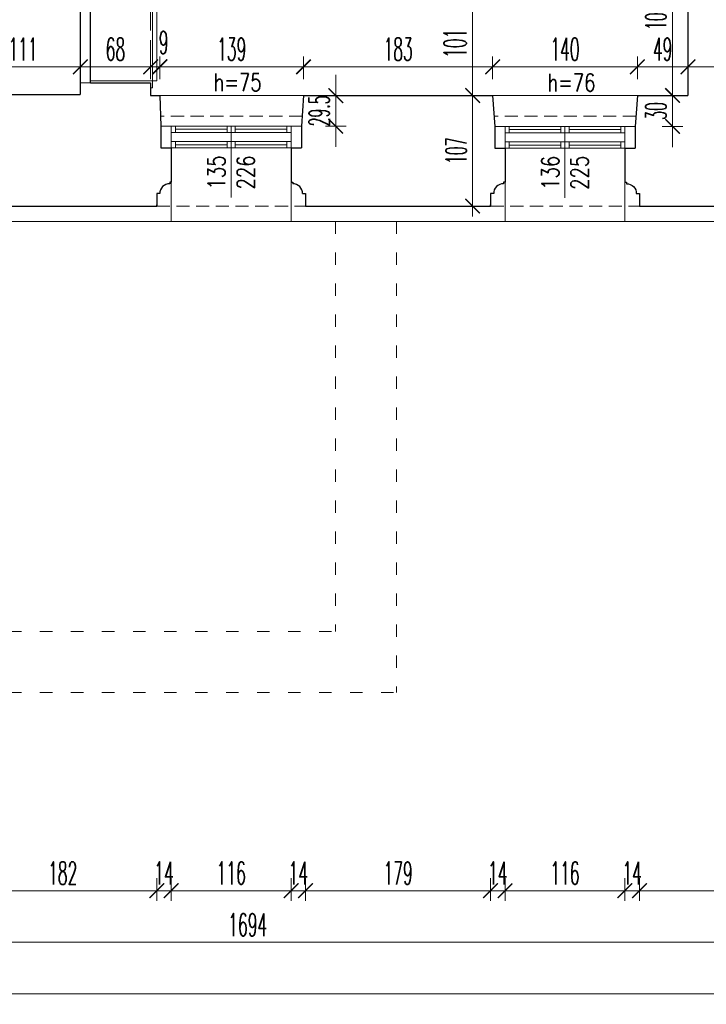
# Model space of a CAD drawing. Header units: millimetres. Extents: x -5207 to 173417, y -28809 to -6400.
# Tile 237 of 256: x 10686 to 11350, y -13721 to -12768. Entities that reach past the tile are written whole.
import ezdxf

# ---------------------------------------------------------------- set-up
doc = ezdxf.new("R2010")
doc.units = ezdxf.units.MM
doc.linetypes.add('ACAD_ISO03W100', pattern=[30, 12, -18])
doc.linetypes.add('HIDDEN', pattern=[9.525, 6.35, -3.175])
for name, color, linetype, lineweight in [('m_cienka', 6, 'Continuous', 5), ('m_stolarka', 52, 'Continuous', 9), ('m_tekst', 7, 'Continuous', 13), ('m_wymiary', 1, 'Continuous', 9), ('m_ściany', 90, 'Continuous', 30)]:
    doc.layers.add(name, color=color, linetype=linetype, lineweight=lineweight)
doc.styles.add('styl1', font='simplex.shx', dxfattribs={"width": 0.75})
doc.styles.add('WYM', font='simplex.shx', dxfattribs={"width": 0.5})
doc.dimstyles.new('ZOL_3DPROJEKT100', dxfattribs={"dimscale": 2, "dimtxt": 10, "dimasz": 5, "dimexe": 0, "dimexo": 0, "dimgap": 3, "dimtad": 1, "dimdec": 1, "dimrnd": 0.5, "dimdsep": 46, "dimtxsty": 'WYM', "dimblk1": 'YARA', "dimblk2": 'YARA', "dimsah": 1, "dimcen": 1.2, "dimdle": 6, "dimclrd": 1, "dimclre": 250, "dimclrt": 7, "dimadec": 1, "dimazin": 0, "dimtfac": 1, "dimtdec": 1, "dimtix": 1, "dimtmove": 2, "dimatfit": 3, "dimldrblk": 'WW', "dimfxl": 1, "dimfxlon": 1, "dimtolj": 1, "dimtzin": 0, "dimlwd": -1, "dimlwe": 0, "dimarcsym": 0})

# ---------------------------------------------------------------- blocks, each defined once
blk = doc.blocks.new('DIMTICK')
for p, q in [((0, 1), (0, -1)), ((-1, 0), (1, 0))]:
    blk.add_line(p, q)
at = {"const_width": 0.141}
blk.add_lwpolyline([(0.707, 0.707), (-0.707, -0.707)], dxfattribs=at)
blk = doc.blocks.new('YARA')
at = {"layer": 'm_wymiary'}
blk.add_blockref('DIMTICK', (0, 0), dxfattribs=at)
blk = doc.blocks.new('*D4449')
at = {"layer": 'Defpoints', "color": 0, "ltscale": 2, "transparency": 16777216}
for p in [(10636.45, -12948.27), (10818.45, -12948.27), (10818.45, -13610.98)]:
    blk.add_point(p, dxfattribs=at)
at = {"layer": 'm_wymiary', "color": 250, "linetype": 'HIDDEN', "lineweight": 0, "ltscale": 2, "transparency": 16777216}
for p, q in [((10636.45, -13598.98), (10636.45, -13610.98)), ((10818.45, -13598.98), (10818.45, -13610.98))]:
    blk.add_line(p, q, dxfattribs=at)
at = {"layer": 'm_wymiary', "color": 1, "ltscale": 2, "transparency": 16777216}
blk.add_line((10646.45, -13610.98), (10808.45, -13610.98), dxfattribs=at)
at = {"layer": 'm_wymiary', "color": 1, "ltscale": 2, "transparency": 16777216, "xscale": 10, "yscale": 10, "zscale": 10, "rotation": 180}
blk.add_blockref('YARA', (10636.45, -13610.98), dxfattribs=at)
at = {"layer": 'm_wymiary', "color": 1, "ltscale": 2, "transparency": 16777216, "xscale": 10, "yscale": 10, "zscale": 10}
blk.add_blockref('YARA', (10818.45, -13610.98), dxfattribs=at)
at = {"layer": 'm_wymiary', "color": 7, "ltscale": 2, "transparency": 16777216, "insert": (10727.45, -13593.98), "char_height": 22, "attachment_point": 5, "style": 'WYM'}
blk.add_mtext('\\A1;182', dxfattribs=at)
blk = doc.blocks.new('WW')
at = {"ltscale": 2}
for p, q in [((3, 3), (-3, -3)), ((0, -3), (0, 3)), ((-6.31, 0), (6.1, 0))]:
    blk.add_line(p, q, dxfattribs=at)
blk = doc.blocks.new('*D4450')
at = {"layer": 'Defpoints', "color": 0, "ltscale": 2, "transparency": 16777216}
for p in [(10832.45, -12907.77), (10818.45, -12948.27), (10832.45, -13610.98)]:
    blk.add_point(p, dxfattribs=at)
at = {"layer": 'm_wymiary', "color": 250, "linetype": 'HIDDEN', "lineweight": 0, "ltscale": 2, "transparency": 16777216}
for p, q in [((10818.45, -13598.98), (10818.45, -13610.98)), ((10832.45, -13598.98), (10832.45, -13610.98))]:
    blk.add_line(p, q, dxfattribs=at)
at = {"layer": 'm_wymiary', "color": 1, "ltscale": 2, "transparency": 16777216}
for p, q in [((10808.45, -13610.98), (10798.45, -13610.98)), ((10818.45, -13610.98), (10832.45, -13610.98)), ((10842.45, -13610.98), (10852.45, -13610.98))]:
    blk.add_line(p, q, dxfattribs=at)
at = {"layer": 'm_wymiary', "color": 1, "ltscale": 2, "transparency": 16777216, "xscale": 10, "yscale": 10, "zscale": 10}
blk.add_blockref('YARA', (10818.45, -13610.98), dxfattribs=at)
at = {"layer": 'm_wymiary', "color": 1, "ltscale": 2, "transparency": 16777216, "xscale": 10, "yscale": 10, "zscale": 10, "rotation": 180}
blk.add_blockref('YARA', (10832.45, -13610.98), dxfattribs=at)
at = {"layer": 'm_wymiary', "color": 7, "ltscale": 2, "transparency": 16777216, "insert": (10825.45, -13593.98), "char_height": 22, "attachment_point": 5, "style": 'WYM'}
blk.add_mtext('\\A1;14', dxfattribs=at)
blk = doc.blocks.new('*D4451')
at = {"layer": 'Defpoints', "color": 0, "ltscale": 2, "transparency": 16777216}
for p in [(10832.45, -12907.77), (10948.45, -12916.01), (10948.45, -13610.98)]:
    blk.add_point(p, dxfattribs=at)
at = {"layer": 'm_wymiary', "color": 250, "linetype": 'HIDDEN', "lineweight": 0, "ltscale": 2, "transparency": 16777216}
for p, q in [((10832.45, -13598.98), (10832.45, -13610.98)), ((10948.45, -13598.98), (10948.45, -13610.98))]:
    blk.add_line(p, q, dxfattribs=at)
at = {"layer": 'm_wymiary', "color": 1, "ltscale": 2, "transparency": 16777216}
blk.add_line((10842.45, -13610.98), (10938.45, -13610.98), dxfattribs=at)
at = {"layer": 'm_wymiary', "color": 1, "ltscale": 2, "transparency": 16777216, "xscale": 10, "yscale": 10, "zscale": 10, "rotation": 180}
blk.add_blockref('YARA', (10832.45, -13610.98), dxfattribs=at)
at = {"layer": 'm_wymiary', "color": 1, "ltscale": 2, "transparency": 16777216, "xscale": 10, "yscale": 10, "zscale": 10}
blk.add_blockref('YARA', (10948.45, -13610.98), dxfattribs=at)
at = {"layer": 'm_wymiary', "color": 7, "ltscale": 2, "transparency": 16777216, "insert": (10890.45, -13593.98), "char_height": 22, "attachment_point": 5, "style": 'WYM'}
blk.add_mtext('\\A1;116', dxfattribs=at)
blk = doc.blocks.new('*D4452')
at = {"layer": 'Defpoints', "color": 0, "ltscale": 2, "transparency": 16777216}
for p in [(10948.45, -12916.01), (10962.45, -12948.27), (10962.45, -13610.98)]:
    blk.add_point(p, dxfattribs=at)
at = {"layer": 'm_wymiary', "color": 250, "linetype": 'HIDDEN', "lineweight": 0, "ltscale": 2, "transparency": 16777216}
for p, q in [((10948.45, -13598.98), (10948.45, -13610.98)), ((10962.45, -13598.98), (10962.45, -13610.98))]:
    blk.add_line(p, q, dxfattribs=at)
at = {"layer": 'm_wymiary', "color": 1, "ltscale": 2, "transparency": 16777216}
for p, q in [((10938.45, -13610.98), (10928.45, -13610.98)), ((10948.45, -13610.98), (10962.45, -13610.98)), ((10972.45, -13610.98), (10982.45, -13610.98))]:
    blk.add_line(p, q, dxfattribs=at)
at = {"layer": 'm_wymiary', "color": 1, "ltscale": 2, "transparency": 16777216, "xscale": 10, "yscale": 10, "zscale": 10}
blk.add_blockref('YARA', (10948.45, -13610.98), dxfattribs=at)
at = {"layer": 'm_wymiary', "color": 1, "ltscale": 2, "transparency": 16777216, "xscale": 10, "yscale": 10, "zscale": 10, "rotation": 180}
blk.add_blockref('YARA', (10962.45, -13610.98), dxfattribs=at)
at = {"layer": 'm_wymiary', "color": 7, "ltscale": 2, "transparency": 16777216, "insert": (10955.45, -13593.98), "char_height": 22, "attachment_point": 5, "style": 'WYM'}
blk.add_mtext('\\A1;14', dxfattribs=at)
blk = doc.blocks.new('*D4453')
at = {"layer": 'Defpoints', "color": 0, "ltscale": 2, "transparency": 16777216}
for p in [(10962.45, -12948.27), (11141.45, -12948.27), (11141.45, -13610.98)]:
    blk.add_point(p, dxfattribs=at)
at = {"layer": 'm_wymiary', "color": 250, "linetype": 'HIDDEN', "lineweight": 0, "ltscale": 2, "transparency": 16777216}
for p, q in [((10962.45, -13598.98), (10962.45, -13610.98)), ((11141.45, -13598.98), (11141.45, -13610.98))]:
    blk.add_line(p, q, dxfattribs=at)
at = {"layer": 'm_wymiary', "color": 1, "ltscale": 2, "transparency": 16777216}
blk.add_line((10972.45, -13610.98), (11131.45, -13610.98), dxfattribs=at)
at = {"layer": 'm_wymiary', "color": 1, "ltscale": 2, "transparency": 16777216, "xscale": 10, "yscale": 10, "zscale": 10, "rotation": 180}
blk.add_blockref('YARA', (10962.45, -13610.98), dxfattribs=at)
at = {"layer": 'm_wymiary', "color": 1, "ltscale": 2, "transparency": 16777216, "xscale": 10, "yscale": 10, "zscale": 10}
blk.add_blockref('YARA', (11141.45, -13610.98), dxfattribs=at)
at = {"layer": 'm_wymiary', "color": 7, "ltscale": 2, "transparency": 16777216, "insert": (11051.95, -13593.98), "char_height": 22, "attachment_point": 5, "style": 'WYM'}
blk.add_mtext('\\A1;179', dxfattribs=at)
blk = doc.blocks.new('*D4454')
at = {"layer": 'Defpoints', "color": 0, "ltscale": 2, "transparency": 16777216}
for p in [(11155.45, -12907.77), (11141.45, -12948.27), (11155.45, -13610.98)]:
    blk.add_point(p, dxfattribs=at)
at = {"layer": 'm_wymiary', "color": 250, "linetype": 'HIDDEN', "lineweight": 0, "ltscale": 2, "transparency": 16777216}
for p, q in [((11141.45, -13598.98), (11141.45, -13610.98)), ((11155.45, -13598.98), (11155.45, -13610.98))]:
    blk.add_line(p, q, dxfattribs=at)
at = {"layer": 'm_wymiary', "color": 1, "ltscale": 2, "transparency": 16777216}
for p, q in [((11131.45, -13610.98), (11121.45, -13610.98)), ((11141.45, -13610.98), (11155.45, -13610.98)), ((11165.45, -13610.98), (11175.45, -13610.98))]:
    blk.add_line(p, q, dxfattribs=at)
at = {"layer": 'm_wymiary', "color": 1, "ltscale": 2, "transparency": 16777216, "xscale": 10, "yscale": 10, "zscale": 10}
blk.add_blockref('YARA', (11141.45, -13610.98), dxfattribs=at)
at = {"layer": 'm_wymiary', "color": 1, "ltscale": 2, "transparency": 16777216, "xscale": 10, "yscale": 10, "zscale": 10, "rotation": 180}
blk.add_blockref('YARA', (11155.45, -13610.98), dxfattribs=at)
at = {"layer": 'm_wymiary', "color": 7, "ltscale": 2, "transparency": 16777216, "insert": (11148.45, -13593.98), "char_height": 22, "attachment_point": 5, "style": 'WYM'}
blk.add_mtext('\\A1;14', dxfattribs=at)
blk = doc.blocks.new('*D4455')
at = {"layer": 'Defpoints', "color": 0, "ltscale": 2, "transparency": 16777216}
for p in [(11155.45, -12907.77), (11271.45, -12907.77), (11271.45, -13610.98)]:
    blk.add_point(p, dxfattribs=at)
at = {"layer": 'm_wymiary', "color": 250, "linetype": 'HIDDEN', "lineweight": 0, "ltscale": 2, "transparency": 16777216}
for p, q in [((11155.45, -13598.98), (11155.45, -13610.98)), ((11271.45, -13598.98), (11271.45, -13610.98))]:
    blk.add_line(p, q, dxfattribs=at)
at = {"layer": 'm_wymiary', "color": 1, "ltscale": 2, "transparency": 16777216}
blk.add_line((11165.45, -13610.98), (11261.45, -13610.98), dxfattribs=at)
at = {"layer": 'm_wymiary', "color": 1, "ltscale": 2, "transparency": 16777216, "xscale": 10, "yscale": 10, "zscale": 10, "rotation": 180}
blk.add_blockref('YARA', (11155.45, -13610.98), dxfattribs=at)
at = {"layer": 'm_wymiary', "color": 1, "ltscale": 2, "transparency": 16777216, "xscale": 10, "yscale": 10, "zscale": 10}
blk.add_blockref('YARA', (11271.45, -13610.98), dxfattribs=at)
at = {"layer": 'm_wymiary', "color": 7, "ltscale": 2, "transparency": 16777216, "insert": (11213.45, -13593.98), "char_height": 22, "attachment_point": 5, "style": 'WYM'}
blk.add_mtext('\\A1;116', dxfattribs=at)
blk = doc.blocks.new('*D4456')
at = {"layer": 'Defpoints', "color": 0, "ltscale": 2, "transparency": 16777216}
for p in [(11271.45, -12907.77), (11285.45, -12948.27), (11285.45, -13610.98)]:
    blk.add_point(p, dxfattribs=at)
at = {"layer": 'm_wymiary', "color": 250, "linetype": 'HIDDEN', "lineweight": 0, "ltscale": 2, "transparency": 16777216}
for p, q in [((11271.45, -13598.98), (11271.45, -13610.98)), ((11285.45, -13598.98), (11285.45, -13610.98))]:
    blk.add_line(p, q, dxfattribs=at)
at = {"layer": 'm_wymiary', "color": 1, "ltscale": 2, "transparency": 16777216}
for p, q in [((11261.45, -13610.98), (11251.45, -13610.98)), ((11271.45, -13610.98), (11285.45, -13610.98)), ((11295.45, -13610.98), (11305.45, -13610.98))]:
    blk.add_line(p, q, dxfattribs=at)
at = {"layer": 'm_wymiary', "color": 1, "ltscale": 2, "transparency": 16777216, "xscale": 10, "yscale": 10, "zscale": 10}
blk.add_blockref('YARA', (11271.45, -13610.98), dxfattribs=at)
at = {"layer": 'm_wymiary', "color": 1, "ltscale": 2, "transparency": 16777216, "xscale": 10, "yscale": 10, "zscale": 10, "rotation": 180}
blk.add_blockref('YARA', (11285.45, -13610.98), dxfattribs=at)
at = {"layer": 'm_wymiary', "color": 7, "ltscale": 2, "transparency": 16777216, "insert": (11278.45, -13593.98), "char_height": 22, "attachment_point": 5, "style": 'WYM'}
blk.add_mtext('\\A1;14', dxfattribs=at)
blk = doc.blocks.new('*D4457')
at = {"layer": 'Defpoints', "color": 0, "ltscale": 2, "transparency": 16777216}
for p in [(11285.45, -12948.27), (11471.45, -12948.27), (11471.45, -13610.98)]:
    blk.add_point(p, dxfattribs=at)
at = {"layer": 'm_wymiary', "color": 250, "linetype": 'HIDDEN', "lineweight": 0, "ltscale": 2, "transparency": 16777216}
for p, q in [((11285.45, -13598.98), (11285.45, -13610.98)), ((11471.45, -13598.98), (11471.45, -13610.98))]:
    blk.add_line(p, q, dxfattribs=at)
at = {"layer": 'm_wymiary', "color": 1, "ltscale": 2, "transparency": 16777216}
blk.add_line((11295.45, -13610.98), (11461.45, -13610.98), dxfattribs=at)
at = {"layer": 'm_wymiary', "color": 1, "ltscale": 2, "transparency": 16777216, "xscale": 10, "yscale": 10, "zscale": 10, "rotation": 180}
blk.add_blockref('YARA', (11285.45, -13610.98), dxfattribs=at)
at = {"layer": 'm_wymiary', "color": 1, "ltscale": 2, "transparency": 16777216, "xscale": 10, "yscale": 10, "zscale": 10}
blk.add_blockref('YARA', (11471.45, -13610.98), dxfattribs=at)
at = {"layer": 'm_wymiary', "color": 7, "ltscale": 2, "transparency": 16777216, "insert": (11378.45, -13593.98), "char_height": 22, "attachment_point": 5, "style": 'WYM'}
blk.add_mtext('\\A1;186', dxfattribs=at)
blk = doc.blocks.new('*D4515')
at = {"layer": 'Defpoints', "color": 0, "ltscale": 2, "transparency": 16777216}
for p in [(11753.45, -13268.27), (10059.45, -13404.27), (11753.45, -13660.98)]:
    blk.add_point(p, dxfattribs=at)
at = {"layer": 'm_wymiary', "color": 250, "linetype": 'HIDDEN', "lineweight": 0, "ltscale": 2, "transparency": 16777216}
for p, q in [((10059.45, -13648.98), (10059.45, -13660.98)), ((11753.45, -13648.98), (11753.45, -13660.98))]:
    blk.add_line(p, q, dxfattribs=at)
at = {"layer": 'm_wymiary', "color": 1, "ltscale": 2, "transparency": 16777216}
blk.add_line((10069.45, -13660.98), (11743.45, -13660.98), dxfattribs=at)
at = {"layer": 'm_wymiary', "color": 1, "ltscale": 2, "transparency": 16777216, "xscale": 10, "yscale": 10, "zscale": 10, "rotation": 180}
blk.add_blockref('YARA', (10059.45, -13660.98), dxfattribs=at)
at = {"layer": 'm_wymiary', "color": 1, "ltscale": 2, "transparency": 16777216, "xscale": 10, "yscale": 10, "zscale": 10}
blk.add_blockref('YARA', (11753.45, -13660.98), dxfattribs=at)
at = {"layer": 'm_wymiary', "color": 7, "ltscale": 2, "transparency": 16777216, "insert": (10906.45, -13643.98), "char_height": 22, "attachment_point": 5, "style": 'WYM'}
blk.add_mtext('\\A1;1694', dxfattribs=at)
blk = doc.blocks.new('*D4520')
at = {"layer": 'Defpoints', "color": 0, "ltscale": 2, "transparency": 16777216}
for p in [(8808.45, -11811.8), (15193.45, -11811.8), (15193.45, -13710.98)]:
    blk.add_point(p, dxfattribs=at)
at = {"layer": 'm_wymiary', "color": 250, "linetype": 'HIDDEN', "lineweight": 0, "ltscale": 2, "transparency": 16777216}
for p, q in [((8808.45, -13698.98), (8808.45, -13710.98)), ((15193.45, -13698.98), (15193.45, -13710.98))]:
    blk.add_line(p, q, dxfattribs=at)
at = {"layer": 'm_wymiary', "color": 1, "ltscale": 2, "transparency": 16777216}
blk.add_line((8818.45, -13710.98), (15183.45, -13710.98), dxfattribs=at)
at = {"layer": 'm_wymiary', "color": 1, "ltscale": 2, "transparency": 16777216, "xscale": 10, "yscale": 10, "zscale": 10, "rotation": 180}
blk.add_blockref('YARA', (8808.45, -13710.98), dxfattribs=at)
at = {"layer": 'm_wymiary', "color": 1, "ltscale": 2, "transparency": 16777216, "xscale": 10, "yscale": 10, "zscale": 10}
blk.add_blockref('YARA', (15193.45, -13710.98), dxfattribs=at)
at = {"layer": 'm_wymiary', "color": 7, "ltscale": 2, "transparency": 16777216, "insert": (12000.95, -13693.98), "char_height": 22, "attachment_point": 5, "style": 'WYM'}
blk.add_mtext('\\A1;6385', dxfattribs=at)
blk = doc.blocks.new('*D4824')
at = {"layer": 'Defpoints', "color": 0, "ltscale": 2, "transparency": 16777216}
for p in [(11332.45, -12813.5), (11332.45, -12841.27), (11400.45, -12841.27)]:
    blk.add_point(p, dxfattribs=at)
at = {"layer": 'm_wymiary', "color": 250, "linetype": 'HIDDEN', "lineweight": 0, "ltscale": 2, "transparency": 16777216}
for p, q in [((11332.45, -12825.5), (11332.45, -12813.5)), ((11400.45, -12825.5), (11400.45, -12813.5))]:
    blk.add_line(p, q, dxfattribs=at)
at = {"layer": 'm_wymiary', "color": 1, "ltscale": 2, "transparency": 16777216}
blk.add_line((11390.45, -12813.5), (11342.45, -12813.5), dxfattribs=at)
at = {"layer": 'm_wymiary', "color": 1, "ltscale": 2, "transparency": 16777216, "xscale": 10, "yscale": 10, "zscale": 10, "rotation": 180}
blk.add_blockref('YARA', (11332.45, -12813.5), dxfattribs=at)
at = {"layer": 'm_wymiary', "color": 1, "ltscale": 2, "transparency": 16777216, "xscale": 10, "yscale": 10, "zscale": 10}
blk.add_blockref('YARA', (11400.45, -12813.5), dxfattribs=at)
at = {"layer": 'm_wymiary', "color": 7, "ltscale": 2, "transparency": 16777216, "insert": (11366.45, -12796.5), "char_height": 22, "attachment_point": 5, "style": 'WYM'}
blk.add_mtext('\\A1;68', dxfattribs=at)
blk = doc.blocks.new('*D4825')
at = {"layer": 'Defpoints', "color": 0, "ltscale": 2, "transparency": 16777216}
for p in [(11283.45, -12813.5), (11283.45, -12841.27), (11332.45, -12841.27)]:
    blk.add_point(p, dxfattribs=at)
at = {"layer": 'm_wymiary', "color": 250, "linetype": 'HIDDEN', "lineweight": 0, "ltscale": 2, "transparency": 16777216}
for p, q in [((11283.45, -12825.5), (11283.45, -12813.5)), ((11332.45, -12825.5), (11332.45, -12813.5))]:
    blk.add_line(p, q, dxfattribs=at)
at = {"layer": 'm_wymiary', "color": 1, "ltscale": 2, "transparency": 16777216}
blk.add_line((11322.45, -12813.5), (11293.45, -12813.5), dxfattribs=at)
at = {"layer": 'm_wymiary', "color": 1, "ltscale": 2, "transparency": 16777216, "xscale": 10, "yscale": 10, "zscale": 10, "rotation": 180}
blk.add_blockref('YARA', (11283.45, -12813.5), dxfattribs=at)
at = {"layer": 'm_wymiary', "color": 1, "ltscale": 2, "transparency": 16777216, "xscale": 10, "yscale": 10, "zscale": 10}
blk.add_blockref('YARA', (11332.45, -12813.5), dxfattribs=at)
at = {"layer": 'm_wymiary', "color": 7, "ltscale": 2, "transparency": 16777216, "insert": (11307.95, -12796.5), "char_height": 22, "attachment_point": 5, "style": 'WYM'}
blk.add_mtext('\\A1;49', dxfattribs=at)
blk = doc.blocks.new('*D4826')
at = {"layer": 'Defpoints', "color": 0, "ltscale": 2, "transparency": 16777216}
for p in [(11143.45, -12813.5), (11143.45, -12841.27), (11283.45, -12841.27)]:
    blk.add_point(p, dxfattribs=at)
at = {"layer": 'm_wymiary', "color": 250, "linetype": 'HIDDEN', "lineweight": 0, "ltscale": 2, "transparency": 16777216}
for p, q in [((11143.45, -12825.5), (11143.45, -12813.5)), ((11283.45, -12825.5), (11283.45, -12813.5))]:
    blk.add_line(p, q, dxfattribs=at)
at = {"layer": 'm_wymiary', "color": 1, "ltscale": 2, "transparency": 16777216}
blk.add_line((11273.45, -12813.5), (11153.45, -12813.5), dxfattribs=at)
at = {"layer": 'm_wymiary', "color": 1, "ltscale": 2, "transparency": 16777216, "xscale": 10, "yscale": 10, "zscale": 10, "rotation": 180}
blk.add_blockref('YARA', (11143.45, -12813.5), dxfattribs=at)
at = {"layer": 'm_wymiary', "color": 1, "ltscale": 2, "transparency": 16777216, "xscale": 10, "yscale": 10, "zscale": 10}
blk.add_blockref('YARA', (11283.45, -12813.5), dxfattribs=at)
at = {"layer": 'm_wymiary', "color": 7, "ltscale": 2, "transparency": 16777216, "insert": (11213.45, -12796.5), "char_height": 22, "attachment_point": 5, "style": 'WYM'}
blk.add_mtext('\\A1;140', dxfattribs=at)
blk = doc.blocks.new('*D4827')
at = {"layer": 'Defpoints', "color": 0, "ltscale": 2, "transparency": 16777216}
for p in [(10960.45, -12813.5), (10960.45, -12841.41), (11143.45, -12841.27)]:
    blk.add_point(p, dxfattribs=at)
at = {"layer": 'm_wymiary', "color": 250, "linetype": 'HIDDEN', "lineweight": 0, "ltscale": 2, "transparency": 16777216}
for p, q in [((10960.45, -12825.5), (10960.45, -12813.5)), ((11143.45, -12825.5), (11143.45, -12813.5))]:
    blk.add_line(p, q, dxfattribs=at)
at = {"layer": 'm_wymiary', "color": 1, "ltscale": 2, "transparency": 16777216}
blk.add_line((11133.45, -12813.5), (10970.45, -12813.5), dxfattribs=at)
at = {"layer": 'm_wymiary', "color": 1, "ltscale": 2, "transparency": 16777216, "xscale": 10, "yscale": 10, "zscale": 10, "rotation": 180}
blk.add_blockref('YARA', (10960.45, -12813.5), dxfattribs=at)
at = {"layer": 'm_wymiary', "color": 1, "ltscale": 2, "transparency": 16777216, "xscale": 10, "yscale": 10, "zscale": 10}
blk.add_blockref('YARA', (11143.45, -12813.5), dxfattribs=at)
at = {"layer": 'm_wymiary', "color": 7, "ltscale": 2, "transparency": 16777216, "insert": (11051.95, -12796.5), "char_height": 22, "attachment_point": 5, "style": 'WYM'}
blk.add_mtext('\\A1;183', dxfattribs=at)
blk = doc.blocks.new('*D4828')
at = {"layer": 'Defpoints', "color": 0, "ltscale": 2, "transparency": 16777216}
for p in [(10821.45, -12813.5), (10821.45, -12841.27), (10960.45, -12841.41)]:
    blk.add_point(p, dxfattribs=at)
at = {"layer": 'm_wymiary', "color": 250, "linetype": 'HIDDEN', "lineweight": 0, "ltscale": 2, "transparency": 16777216}
for p, q in [((10821.45, -12825.5), (10821.45, -12813.5)), ((10960.45, -12825.5), (10960.45, -12813.5))]:
    blk.add_line(p, q, dxfattribs=at)
at = {"layer": 'm_wymiary', "color": 1, "ltscale": 2, "transparency": 16777216}
blk.add_line((10950.45, -12813.5), (10831.45, -12813.5), dxfattribs=at)
at = {"layer": 'm_wymiary', "color": 1, "ltscale": 2, "transparency": 16777216, "xscale": 10, "yscale": 10, "zscale": 10, "rotation": 180}
blk.add_blockref('YARA', (10821.45, -12813.5), dxfattribs=at)
at = {"layer": 'm_wymiary', "color": 1, "ltscale": 2, "transparency": 16777216, "xscale": 10, "yscale": 10, "zscale": 10}
blk.add_blockref('YARA', (10960.45, -12813.5), dxfattribs=at)
at = {"layer": 'm_wymiary', "color": 7, "ltscale": 2, "transparency": 16777216, "insert": (10890.95, -12796.5), "char_height": 22, "attachment_point": 5, "style": 'WYM'}
blk.add_mtext('\\A1;139', dxfattribs=at)
blk = doc.blocks.new('*D4829')
at = {"layer": 'Defpoints', "color": 0, "ltscale": 2, "transparency": 16777216}
for p in [(10812.45, -12813.5), (10812.45, -12841.27), (10821.45, -12841.27)]:
    blk.add_point(p, dxfattribs=at)
at = {"layer": 'm_wymiary', "color": 1, "ltscale": 2, "transparency": 16777216}
for p, q in [((10802.45, -12813.5), (10792.45, -12813.5)), ((10821.45, -12813.5), (10812.45, -12813.5)), ((10831.45, -12813.5), (10841.45, -12813.5))]:
    blk.add_line(p, q, dxfattribs=at)
at = {"layer": 'm_wymiary', "color": 250, "linetype": 'HIDDEN', "lineweight": 0, "ltscale": 2, "transparency": 16777216}
for p, q in [((10812.45, -12825.5), (10812.45, -12813.5)), ((10821.45, -12825.5), (10821.45, -12813.5))]:
    blk.add_line(p, q, dxfattribs=at)
at = {"layer": 'm_wymiary', "color": 1, "ltscale": 2, "transparency": 16777216, "xscale": 10, "yscale": 10, "zscale": 10}
blk.add_blockref('YARA', (10812.45, -12813.5), dxfattribs=at)
at = {"layer": 'm_wymiary', "color": 1, "ltscale": 2, "transparency": 16777216, "xscale": 10, "yscale": 10, "zscale": 10, "rotation": 180}
blk.add_blockref('YARA', (10821.45, -12813.5), dxfattribs=at)
at = {"layer": 'm_wymiary', "color": 7, "ltscale": 2, "transparency": 16777216, "insert": (10825.06, -12789.95), "char_height": 22, "attachment_point": 5, "style": 'WYM'}
blk.add_mtext('\\A1;9', dxfattribs=at)
blk = doc.blocks.new('*D4830')
at = {"layer": 'Defpoints', "color": 0, "ltscale": 2, "transparency": 16777216}
for p in [(10744.45, -12813.5), (10744.45, -12841.27), (10812.45, -12841.27)]:
    blk.add_point(p, dxfattribs=at)
at = {"layer": 'm_wymiary', "color": 250, "linetype": 'HIDDEN', "lineweight": 0, "ltscale": 2, "transparency": 16777216}
for p, q in [((10744.45, -12825.5), (10744.45, -12813.5)), ((10812.45, -12825.5), (10812.45, -12813.5))]:
    blk.add_line(p, q, dxfattribs=at)
at = {"layer": 'm_wymiary', "color": 1, "ltscale": 2, "transparency": 16777216}
blk.add_line((10802.45, -12813.5), (10754.45, -12813.5), dxfattribs=at)
at = {"layer": 'm_wymiary', "color": 1, "ltscale": 2, "transparency": 16777216, "xscale": 10, "yscale": 10, "zscale": 10, "rotation": 180}
blk.add_blockref('YARA', (10744.45, -12813.5), dxfattribs=at)
at = {"layer": 'm_wymiary', "color": 1, "ltscale": 2, "transparency": 16777216, "xscale": 10, "yscale": 10, "zscale": 10}
blk.add_blockref('YARA', (10812.45, -12813.5), dxfattribs=at)
at = {"layer": 'm_wymiary', "color": 7, "ltscale": 2, "transparency": 16777216, "insert": (10778.45, -12796.5), "char_height": 22, "attachment_point": 5, "style": 'WYM'}
blk.add_mtext('\\A1;68', dxfattribs=at)
blk = doc.blocks.new('*D4831')
at = {"layer": 'Defpoints', "color": 0, "ltscale": 2, "transparency": 16777216}
for p in [(10633.45, -12813.5), (10633.45, -12840.27), (10744.45, -12841.27)]:
    blk.add_point(p, dxfattribs=at)
at = {"layer": 'm_wymiary', "color": 250, "linetype": 'HIDDEN', "lineweight": 0, "ltscale": 2, "transparency": 16777216}
for p, q in [((10633.45, -12825.5), (10633.45, -12813.5)), ((10744.45, -12825.5), (10744.45, -12813.5))]:
    blk.add_line(p, q, dxfattribs=at)
at = {"layer": 'm_wymiary', "color": 1, "ltscale": 2, "transparency": 16777216}
blk.add_line((10734.45, -12813.5), (10643.45, -12813.5), dxfattribs=at)
at = {"layer": 'm_wymiary', "color": 1, "ltscale": 2, "transparency": 16777216, "xscale": 10, "yscale": 10, "zscale": 10, "rotation": 180}
blk.add_blockref('YARA', (10633.45, -12813.5), dxfattribs=at)
at = {"layer": 'm_wymiary', "color": 1, "ltscale": 2, "transparency": 16777216, "xscale": 10, "yscale": 10, "zscale": 10}
blk.add_blockref('YARA', (10744.45, -12813.5), dxfattribs=at)
at = {"layer": 'm_wymiary', "color": 7, "ltscale": 2, "transparency": 16777216, "insert": (10688.95, -12796.5), "char_height": 22, "attachment_point": 5, "style": 'WYM'}
blk.add_mtext('\\A1;111', dxfattribs=at)
blk = doc.blocks.new('*D4676')
at = {"layer": 'Defpoints', "color": 0, "ltscale": 2, "transparency": 16777216}
for p in [(11092.21, -12740.27), (11124.05, -12740.27), (11092.21, -12841.27)]:
    blk.add_point(p, dxfattribs=at)
at = {"layer": 'm_wymiary', "color": 250, "linetype": 'HIDDEN', "lineweight": 0, "ltscale": 2, "transparency": 16777216}
for p, q in [((11112.05, -12740.27), (11124.05, -12740.27)), ((11112.05, -12841.27), (11124.05, -12841.27))]:
    blk.add_line(p, q, dxfattribs=at)
at = {"layer": 'm_wymiary', "color": 1, "ltscale": 2, "transparency": 16777216}
blk.add_line((11124.05, -12831.27), (11124.05, -12750.27), dxfattribs=at)
at = {"layer": 'm_wymiary', "color": 1, "ltscale": 2, "transparency": 16777216, "xscale": 10, "yscale": 10, "zscale": 10}
for p, rotation in [((11124.05, -12740.27), 90), ((11124.05, -12841.27), 270)]:
    blk.add_blockref('YARA', p, dxfattribs=dict(at, rotation=rotation))
at = {"layer": 'm_wymiary', "color": 7, "ltscale": 2, "transparency": 16777216, "insert": (11107.05, -12790.77), "char_height": 22, "attachment_point": 5, "rotation": 90, "style": 'WYM'}
blk.add_mtext('\\A1;101', dxfattribs=at)
blk = doc.blocks.new('*D4226')
at = {"layer": 'Defpoints', "color": 0, "ltscale": 2, "transparency": 16777216}
for p in [(11092.21, -12841.27), (11032.41, -12948.27), (11124.05, -12948.27)]:
    blk.add_point(p, dxfattribs=at)
at = {"layer": 'm_wymiary', "color": 250, "linetype": 'HIDDEN', "lineweight": 0, "ltscale": 2, "transparency": 16777216}
for p, q in [((11112.05, -12841.27), (11124.05, -12841.27)), ((11112.05, -12948.27), (11124.05, -12948.27))]:
    blk.add_line(p, q, dxfattribs=at)
at = {"layer": 'm_wymiary', "color": 1, "ltscale": 2, "transparency": 16777216}
blk.add_line((11124.05, -12851.27), (11124.05, -12938.27), dxfattribs=at)
at = {"layer": 'm_wymiary', "color": 1, "ltscale": 2, "transparency": 16777216, "xscale": 10, "yscale": 10, "zscale": 10}
for p, rotation in [((11124.05, -12841.27), 90), ((11124.05, -12948.27), 270)]:
    blk.add_blockref('YARA', p, dxfattribs=dict(at, rotation=rotation))
at = {"layer": 'm_wymiary', "color": 7, "ltscale": 2, "transparency": 16777216, "insert": (11108.05, -12894.77), "char_height": 20, "attachment_point": 5, "rotation": 90, "style": 'WYM'}
blk.add_mtext('\\A1;107', dxfattribs=at)
blk = doc.blocks.new('*D5266')
at = {"layer": 'Defpoints', "color": 0, "transparency": 16777216}
for p in [(11332.45, -12740.27), (11317.5, -12841.27), (11332.45, -12841.27)]:
    blk.add_point(p, dxfattribs=at)
at = {"layer": 'm_wymiary', "color": 250, "linetype": 'HIDDEN', "lineweight": 0, "transparency": 16777216}
for p, q in [((11319.5, -12740.27), (11317.5, -12740.27)), ((11319.5, -12841.27), (11317.5, -12841.27))]:
    blk.add_line(p, q, dxfattribs=at)
at = {"layer": 'm_wymiary', "color": 1, "transparency": 16777216}
blk.add_line((11317.5, -12750.27), (11317.5, -12831.27), dxfattribs=at)
at = {"layer": 'm_wymiary', "color": 1, "transparency": 16777216, "xscale": 10, "yscale": 10, "zscale": 10}
for p, rotation in [((11317.5, -12740.27), 90), ((11317.5, -12841.27), 270)]:
    blk.add_blockref('YARA', p, dxfattribs=dict(at, rotation=rotation))
at = {"layer": 'm_wymiary', "color": 7, "transparency": 16777216, "insert": (11301.5, -12765.13), "char_height": 20, "attachment_point": 5, "rotation": 90, "style": 'WYM'}
blk.add_mtext('\\A1;101', dxfattribs=at)
blk = doc.blocks.new('*D5327')
at = {"layer": 'Defpoints', "color": 0, "transparency": 16777216}
for p in [(10960.44, -12841.41), (10958.45, -12870.94), (10991.65, -12870.94)]:
    blk.add_point(p, dxfattribs=at)
at = {"layer": 'm_wymiary', "color": 1, "transparency": 16777216}
for p, q in [((10991.65, -12831.41), (10991.65, -12821.41)), ((10991.65, -12841.41), (10991.65, -12870.94)), ((10991.65, -12880.94), (10991.65, -12890.94))]:
    blk.add_line(p, q, dxfattribs=at)
at = {"layer": 'm_wymiary', "color": 250, "linetype": 'HIDDEN', "lineweight": 0, "transparency": 16777216}
for p, q in [((10989.65, -12841.41), (10991.65, -12841.41)), ((10989.65, -12870.94), (10991.65, -12870.94))]:
    blk.add_line(p, q, dxfattribs=at)
at = {"layer": 'm_wymiary', "color": 1, "transparency": 16777216, "xscale": 10, "yscale": 10, "zscale": 10}
for p, rotation in [((10991.65, -12841.41), 270), ((10991.65, -12870.94), 90)]:
    blk.add_blockref('YARA', p, dxfattribs=dict(at, rotation=rotation))
at = {"layer": 'm_wymiary', "color": 7, "transparency": 16777216, "insert": (10975.65, -12856.18), "char_height": 20, "attachment_point": 5, "rotation": 90, "style": 'WYM'}
blk.add_mtext('\\A1;29.5', dxfattribs=at)
blk = doc.blocks.new('*D5328')
at = {"layer": 'Defpoints', "color": 0, "transparency": 16777216}
for p in [(11283.45, -12841.27), (11281.45, -12871.27), (11317.5, -12871.27)]:
    blk.add_point(p, dxfattribs=at)
at = {"layer": 'm_wymiary', "color": 1, "transparency": 16777216}
for p, q in [((11317.5, -12831.27), (11317.5, -12821.27)), ((11317.5, -12841.27), (11317.5, -12871.27)), ((11317.5, -12881.27), (11317.5, -12891.27))]:
    blk.add_line(p, q, dxfattribs=at)
at = {"layer": 'm_wymiary', "color": 250, "linetype": 'HIDDEN', "lineweight": 0, "transparency": 16777216}
for p, q in [((11315.5, -12841.27), (11317.5, -12841.27)), ((11315.5, -12871.27), (11317.5, -12871.27))]:
    blk.add_line(p, q, dxfattribs=at)
at = {"layer": 'm_wymiary', "color": 1, "transparency": 16777216, "xscale": 10, "yscale": 10, "zscale": 10}
for p, rotation in [((11317.5, -12841.27), 270), ((11317.5, -12871.27), 90)]:
    blk.add_blockref('YARA', p, dxfattribs=dict(at, rotation=rotation))
at = {"layer": 'm_wymiary', "color": 7, "transparency": 16777216, "insert": (11301.5, -12856.27), "char_height": 20, "attachment_point": 5, "rotation": 90, "style": 'WYM'}
blk.add_mtext('\\A1;30', dxfattribs=at)

msp = doc.modelspace()

# ---------------------------------------------------------------- linework, layer by layer
at = {"layer": 'm_cienka', "linetype": 'HIDDEN', "ltscale": 3}
msp.add_line((10812.447, -12759.2708), (10812.447, -12825.2708), dxfattribs=at)
at = {"layer": 'm_cienka', "ltscale": 2}
for p, q in [((10754.447, -12828.9423), (10744.447, -12828.9423)), ((10960.447, -12841.4129), (10821.4456, -12841.2709)), ((11283.447, -12841.2708), (11143.447, -12841.2708)), ((10832.4469, -12925.2708), (10832.4469, -12963.2708)), ((10948.4469, -12925.2708), (10948.4469, -12963.2708)), ((11155.447, -12925.2708), (11155.447, -12963.2708)), ((11271.447, -12925.2708), (11271.447, -12963.2708))]:
    msp.add_line(p, q, dxfattribs=at)
at = {"layer": 'm_cienka', "linetype": 'HIDDEN', "ltscale": 2}
for p, q in [((10959.102, -12861.2708), (10822.1209, -12861.2708)), ((11282.1137, -12861.2708), (11144.7803, -12861.2708)), ((10818.4469, -12948.2708), (10962.4469, -12948.2708)), ((11141.447, -12948.2708), (11285.447, -12948.2708))]:
    msp.add_line(p, q, dxfattribs=at)
at = {"layer": 'm_cienka', "ltscale": 3}
for p, q in [((10890.4469, -12870.9423), (10890.4469, -12940.161)), ((11213.447, -12871.2708), (11213.447, -12940.4895))]:
    msp.add_line(p, q, dxfattribs=at)
at = {"layer": 'm_cienka', "linetype": 'ACAD_ISO03W100'}
for p, q in [((10991.447, -12963.2708), (10991.447, -13360.2708)), ((11050.447, -12963.2708), (11050.447, -13419.2708)), ((10075.447, -13360.2708), (10991.447, -13360.2708)), ((10075.447, -13419.2708), (11050.447, -13419.2708))]:
    msp.add_line(p, q, dxfattribs=at)
at = {"layer": 'm_cienka', "ltscale": 2}
msp.add_lwpolyline([(11884.447, -13268.2708), (11884.447, -13283.2708), (11738.447, -13283.2708), (11738.447, -13005.2708), (11710.447, -13005.2708), (11710.447, -12963.2708), (10295.447, -12963.2708)], dxfattribs=at)
at = {"layer": 'm_stolarka', "ltscale": 2}
for p, q in [((10814.447, -12826.9423), (10754.447, -12826.9423)), ((10814.447, -12833.9423), (10814.447, -12826.9423)), ((10754.447, -12828.9423), (10812.447, -12828.9423)), ((10812.447, -12828.9423), (10812.447, -12833.9423)), ((10812.447, -12833.9423), (10814.447, -12833.9423)), ((10822.4469, -12870.9423), (10958.4469, -12870.9423)), ((10832.4469, -12870.9423), (10832.4469, -12891.9423)), ((10836.4469, -12870.9423), (10836.4469, -12876.9423)), ((10886.4469, -12873.9423), (10836.4469, -12873.9423)), ((10886.4469, -12870.9423), (10886.4469, -12876.9423)), ((10890.4469, -12870.9423), (10890.4469, -12876.9423)), ((10894.4469, -12870.9423), (10894.4469, -12876.9423)), ((10944.4469, -12873.9423), (10894.4469, -12873.9423)), ((10944.4469, -12870.9423), (10944.4469, -12876.9423)), ((10948.4469, -12870.9423), (10948.4469, -12891.9423)), ((11145.447, -12871.2708), (11281.447, -12871.2708)), ((11155.447, -12871.2708), (11155.447, -12892.2708)), ((11159.447, -12871.2708), (11159.447, -12877.2708)), ((11209.447, -12874.2708), (11159.447, -12874.2708)), ((11209.447, -12871.2708), (11209.447, -12877.2708)), ((11213.447, -12871.2708), (11213.447, -12877.2708)), ((11217.447, -12871.2708), (11217.447, -12877.2708)), ((11267.447, -12874.2708), (11217.447, -12874.2708)), ((11267.447, -12871.2708), (11267.447, -12877.2708)), ((11271.447, -12871.2708), (11271.447, -12892.2708)), ((10832.4469, -12876.9423), (10948.4469, -12876.9423)), ((11155.447, -12877.2708), (11271.447, -12877.2708)), ((10822.4469, -12891.9423), (10958.4469, -12891.9423)), ((10832.4469, -12885.9423), (10948.4469, -12885.9423)), ((10836.4469, -12885.9423), (10836.4469, -12891.9423)), ((10886.4469, -12888.9423), (10836.4469, -12888.9423)), ((10886.4469, -12885.9423), (10886.4469, -12891.9423)), ((10890.4469, -12885.9423), (10890.4469, -12891.9423)), ((10894.4469, -12885.9423), (10894.4469, -12891.9423)), ((10944.4469, -12888.9423), (10894.4469, -12888.9423)), ((10944.4469, -12885.9423), (10944.4469, -12891.9423)), ((11145.447, -12892.2708), (11281.447, -12892.2708)), ((11155.447, -12886.2708), (11271.447, -12886.2708)), ((11159.447, -12886.2708), (11159.447, -12892.2708)), ((11209.447, -12889.2708), (11159.447, -12889.2708)), ((11209.447, -12886.2708), (11209.447, -12892.2708)), ((11213.447, -12886.2708), (11213.447, -12892.2708)), ((11217.447, -12886.2708), (11217.447, -12892.2708)), ((11267.447, -12889.2708), (11217.447, -12889.2708)), ((11267.447, -12886.2708), (11267.447, -12892.2708))]:
    msp.add_line(p, q, dxfattribs=at)
msp.add_lwpolyline([(10818.4472, -12759.2708), (10818.4472, -12826.9423), (10814.447, -12826.9423), (10814.447, -12759.2708)], close=True, dxfattribs=at)
at = {"layer": 'm_ściany', "ltscale": 2}
for p, q in [((10744.447, -12274.2708), (10744.447, -12840.2708)), ((11332.448, -12558.2785), (11332.447, -12841.2708)), ((10754.447, -12828.9423), (10754.447, -12757.2708)), ((10754.447, -12828.9423), (10812.447, -12828.9423)), ((10812.447, -12828.9423), (10812.447, -12841.2708)), ((10633.447, -12840.2708), (10744.447, -12840.2708)), ((10812.447, -12841.2708), (10821.4469, -12841.2709)), ((10821.4469, -12841.2708), (10822.4469, -12870.9423)), ((10960.447, -12841.4129), (10958.4469, -12870.9423)), ((10960.4367, -12841.4129), (11143.447, -12841.2708)), ((10960.4367, -12841.4129), (11143.447, -12841.2708)), ((11143.447, -12841.2708), (11145.447, -12871.2708)), ((11283.447, -12841.2708), (11281.447, -12871.2708)), ((11283.447, -12841.2708), (11332.447, -12841.2708)), ((10822.4469, -12870.9423), (10822.4469, -12891.9423)), ((10958.4469, -12870.9423), (10958.4469, -12891.9423)), ((11145.447, -12871.2708), (11145.447, -12892.2708)), ((11281.447, -12871.2708), (11281.447, -12892.2708)), ((10822.4469, -12891.9423), (10832.4469, -12891.9423)), ((10832.4469, -12891.9423), (10832.4469, -12925.2708)), ((10948.4469, -12891.9423), (10948.4469, -12925.2708)), ((10948.4469, -12891.9423), (10958.4469, -12891.9423)), ((11145.447, -12892.2708), (11155.447, -12892.2708)), ((11155.447, -12892.2708), (11155.447, -12925.2708)), ((11271.447, -12892.2708), (11271.447, -12925.2708)), ((11271.447, -12892.2708), (11281.447, -12892.2708)), ((10832.4469, -12925.2708), (10830.9469, -12925.2708)), ((10830.9469, -12925.2708), (10830.9469, -12926.7708)), ((10948.4469, -12925.2708), (10949.9469, -12925.2708)), ((10949.9469, -12925.2708), (10949.9469, -12926.7708)), ((10821.4469, -12936.2708), (10818.4469, -12936.2708)), ((10818.4469, -12936.2708), (10818.4469, -12948.2708)), ((10959.4469, -12936.2708), (10962.4469, -12936.2708)), ((10962.4469, -12936.2708), (10962.4469, -12948.2708)), ((10818.4469, -12948.2708), (10818.4469, -12947.2004)), ((10962.4469, -12948.2708), (11141.447, -12948.2708))]:
    msp.add_line(p, q, dxfattribs=at)
for points in [[(10622.447, -12925.2708), (10623.947, -12925.2708), (10623.947, -12926.7708, -0.44009543), (10633.447, -12936.2708), (10636.447, -12936.2708), (10636.447, -12948.2708), (10818.4469, -12948.2708)], [(11155.447, -12925.2708), (11153.947, -12925.2708), (11153.947, -12926.7708, 0.44009543), (11144.447, -12936.2708), (11141.447, -12936.2708), (11141.447, -12948.2708), (11141.447, -12947.2004)], [(11271.447, -12925.2708), (11272.947, -12925.2708), (11272.947, -12926.7708, -0.44009543), (11282.447, -12936.2708), (11285.447, -12936.2708), (11285.447, -12948.2708), (11471.447, -12948.2708)]]:
    msp.add_lwpolyline(points, format="xyb", dxfattribs=at)
for centre, start, end in [((10830.5482, -12935.8721), 87.4918498, 182.5081502), ((10950.3456, -12935.8721), 357.4918498, 92.5081502)]:
    msp.add_arc(centre, 9.1101, start, end, dxfattribs=at)

# ---------------------------------------------------------------- texts
at = {"layer": 'm_tekst', "ltscale": 3, "char_height": 17, "attachment_point": 5, "style": 'styl1'}
for s, insert in [('h=75', (10896.6987, -12828.4243)), ('h=76', (11219.6988, -12828.7528))]:
    msp.add_mtext_dynamic_manual_height_columns(s, width=67.251705, gutter_width=350, heights=[0], dxfattribs=dict(at, insert=insert))
at = {"layer": 'm_tekst', "ltscale": 3, "char_height": 17, "attachment_point": 5, "rotation": 90, "style": 'styl1'}
for s, insert in [('135\\P226', (10890.4469, -12915.7638)), ('136\\P225', (11213.447, -12916.0923))]:
    msp.add_mtext_dynamic_manual_height_columns(s, width=67.251705, gutter_width=350, heights=[0], dxfattribs=dict(at, insert=insert))

# ---------------------------------------------------------------- dimensions: what is measured, and where the dimension line sits
at = {"layer": 'm_wymiary', "ltscale": 2}
for base, p1, p2, picture, middle in [((15193.447, -13710.9816), (8808.447, -11811.8005), (15193.447, -11811.8005), '*D4520', (12000.947, -13693.9816)), ((10633.447, -12813.4968), (10744.447, -12841.2708), (10633.447, -12840.2708), '*D4831', (10688.947, -12796.4968)), ((10744.447, -12813.4968), (10812.447, -12841.2708), (10744.447, -12841.2708), '*D4830', (10778.447, -12796.4968)), ((10821.447, -12813.4968), (10960.447, -12841.4129), (10821.447, -12841.2709), '*D4828', (10890.947, -12796.4968)), ((10960.447, -12813.4968), (11143.447, -12841.2708), (10960.447, -12841.4129), '*D4827', (11051.947, -12796.4968)), ((11143.447, -12813.4968), (11283.447, -12841.2708), (11143.447, -12841.2708), '*D4826', (11213.447, -12796.4968)), ((11283.447, -12813.4968), (11332.447, -12841.2708), (11283.447, -12841.2708), '*D4825', (11307.947, -12796.4968)), ((11332.447, -12813.4968), (11400.447, -12841.2708), (11332.447, -12841.2708), '*D4824', (11366.447, -12796.4968)), ((10832.4469, -13610.9816), (10818.4469, -12948.2708), (10832.4469, -12907.7708), '*D4450', (10825.4469, -13593.9816)), ((10948.4469, -13610.9816), (10832.4469, -12907.7708), (10948.4469, -12916.0104), '*D4451', (10890.4469, -13593.9816)), ((11155.447, -13610.9816), (11141.447, -12948.2708), (11155.447, -12907.7708), '*D4454', (11148.447, -13593.9816)), ((11271.447, -13610.9816), (11155.447, -12907.7708), (11271.447, -12907.7708), '*D4455', (11213.447, -13593.9816)), ((11285.447, -13610.9816), (11271.447, -12907.7708), (11285.447, -12948.2708), '*D4456', (11278.447, -13593.9816)), ((10962.4469, -13610.9816), (10948.4469, -12916.0104), (10962.4469, -12948.2708), '*D4452', (10955.4469, -13593.9816)), ((10818.4469, -13610.9816), (10636.447, -12948.2708), (10818.4469, -12948.2708), '*D4449', (10727.447, -13593.9816)), ((11141.447, -13610.9816), (10962.4469, -12948.2708), (11141.447, -12948.2708), '*D4453', (11051.947, -13593.9816)), ((11471.447, -13610.9816), (11285.447, -12948.2708), (11471.447, -12948.2708), '*D4457', (11378.447, -13593.9816)), ((11753.447, -13660.9816), (10059.447, -13404.2708), (11753.447, -13268.2708), '*D4515', (10906.447, -13643.9816))]:
    dim = msp.add_linear_dim(base=base, p1=p1, p2=p2, dimstyle='ZOL_3DPROJEKT100', override={"dimtxt": 11, "dimfxl": 6}, dxfattribs=at)
    dim.commit()
    dim.dimension.update_dxf_attribs({"geometry": picture, "text_midpoint": middle})
for base, p2, override, picture, middle in [((11124.055, -12740.2708), (11092.2083, -12740.2708), {"dimtxt": 11, "dimfxl": 6}, '*D4676', (11107.055, -12790.7708)), ((11124.055, -12948.2708), (11032.4149, -12948.2708), {"dimfxl": 6}, '*D4226', (11108.055, -12894.7708))]:
    dim = msp.add_linear_dim(base=base, p1=(11092.2083, -12841.2708), p2=p2, angle=90, dimstyle='ZOL_3DPROJEKT100', override=override, dxfattribs=at)
    dim.commit()
    dim.dimension.update_dxf_attribs({"geometry": picture, "text_midpoint": middle})
at = {"layer": 'm_wymiary'}
dim = msp.add_linear_dim(base=(11317.504, -12841.2708), p1=(11332.447, -12740.2708), p2=(11332.447, -12841.2708), angle=90, dimstyle='ZOL_3DPROJEKT100', dxfattribs=at)
dim.commit()
dim.dimension.update_dxf_attribs({"geometry": '*D5266', "text_midpoint": (11301.504, -12765.1277), "dimtype": 160})
at = {"layer": 'm_wymiary', "ltscale": 2}
dim = msp.add_linear_dim(base=(10812.447, -12813.4968), p1=(10821.447, -12841.2709), p2=(10812.447, -12841.2708), dimstyle='ZOL_3DPROJEKT100', override={"dimtxt": 11, "dimfxl": 6}, dxfattribs=at)
dim.commit()
dim.dimension.update_dxf_attribs({"geometry": '*D4829', "text_midpoint": (10825.0579, -12789.948), "dimtype": 160})
at = {"layer": 'm_wymiary'}
for base, p1, p2, picture, middle in [((10991.6545, -12870.9423), (10960.4367, -12841.4129), (10958.4469, -12870.9423), '*D5327', (10975.6545, -12856.1776)), ((11317.504, -12871.2708), (11283.447, -12841.2708), (11281.447, -12871.2708), '*D5328', (11301.504, -12856.2708))]:
    dim = msp.add_linear_dim(base=base, p1=p1, p2=p2, angle=90, dimstyle='ZOL_3DPROJEKT100', dxfattribs=at)
    dim.commit()
    dim.dimension.update_dxf_attribs({"geometry": picture, "text_midpoint": middle})

doc.saveas('drawing.dxf')
